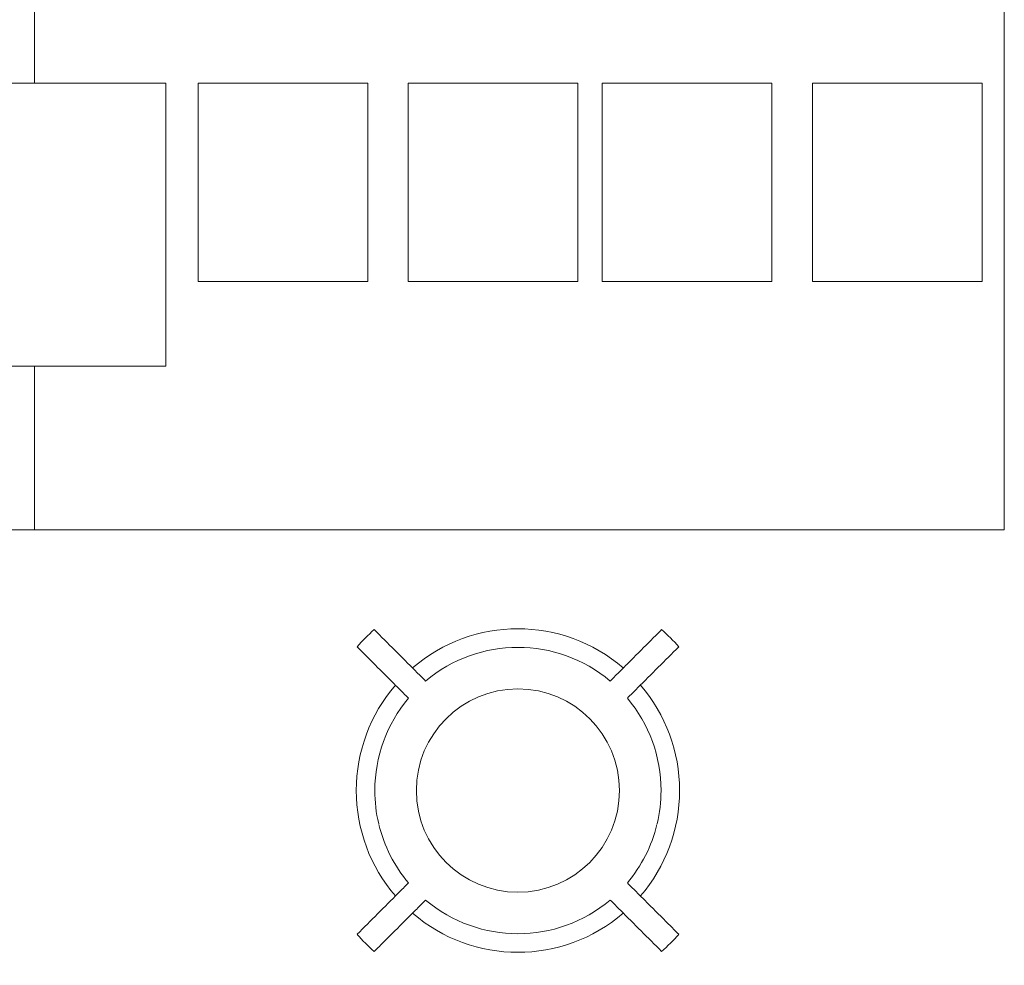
# Model space of a CAD drawing. Header units: millimetres. Extents: x -281 to 121694, y -16481 to 65128.
# Tile 28 of 256: x 14479 to 15697, y 20561 to 21731. Entities that reach past the tile are written whole.
import ezdxf

# ---------------------------------------------------------------- set-up
doc = ezdxf.new("R2010")
doc.units = ezdxf.units.MM
doc.linetypes.add('NLRS_Dash-0_6mm_Space-0_6mm_cpz', pattern=[1.2, 0.6, -0.6])
for name, color, linetype, lineweight in [('A--L$01A__Algemeen', 7, 'Continuous', 5), ('A--L82__LosseGebruikersInvent', 1, 'Continuous', 5), ('A--L8__LosseInventaris', 1, 'Continuous', 5)]:
    doc.layers.add(name, color=color, linetype=linetype, lineweight=lineweight)

# ---------------------------------------------------------------- blocks, each defined once
blk = doc.blocks.new('NLRS_82_FU_UN_lab en spoel tafels_gen_kad - labtafel zonder onderkast dxbxh 900x1200x950-V277-L_80_ 13')
at = {"layer": 'A--L$01A__Algemeen'}
for p, q in [((-600, 262.7), (-600, -85.2)), ((600, -637.3), (600, 262.7)), ((-600, -435.2), (-600, -637.3)), ((-600, -637.3), (600, -637.3))]:
    blk.add_line(p, q, dxfattribs=at)
blk = doc.blocks.new('NLRS_82_FU_UN_lab en spoel tafels_gen_kad - labtafel zonder onderkast dxbxh 900x1800x950-V278-L_80_ 13')
at = {"layer": 'A--L$01A__Algemeen'}
for p, q in [((900, -85.2), (900, 262.7)), ((900, -637.3), (900, -435.2)), ((-900, -637.3), (900, -637.3))]:
    blk.add_line(p, q, dxfattribs=at)
blk = doc.blocks.new('NLRS_82_FU_LB_kruk za_emeco_cpz - NLRS_82_FU_LB_kruk za_emeco_cpz_776 hoog-V369-L_80_ 13')
at = {"layer": 'A--L82__LosseGebruikersInvent'}
for radius, start, end in [(266.9, 131.7779, 138.2221), (200, 49.3282, 130.6718), (266.9, 41.7779, 48.2221), (177.1, 49.8587, 130.1413), (200, 139.3153, 180), (125.7, 360, 180), (200, 360, 40.6847), (177.1, 139.8587, 180), (177.1, 360, 40.1413), (200, 180, 220.6847), (125.7, 180, 360), (200, 319.3153, 360), (177.1, 346.6196, 360), (177.1, 180, 193.3804), (177.1, 193.7294, 220.1413), (177.1, 319.8587, 346.2706), (177.1, 229.8587, 310.1413), (200, 229.3282, 310.6718), (266.9, 221.7779, 228.2221), (266.9, 311.7779, 318.2221)]:
    blk.add_arc((0, 0), radius, start, end, dxfattribs=at)
for points, knots in [([(-114.2, 135.4), (-118.4, 139.6), (-131.2, 152.4), (-152.4, 173.6), (-169.3, 190.5), (-177.8, 199)], [-1, -1, -1, -1, -0.8, -0.4, 0, 0, 0, 0]), ([(177.8, 199), (173.6, 194.8), (160.8, 182.1), (143.9, 165.1), (129, 150.2), (120.5, 141.8), (116.3, 137.5), (114.2, 135.4)], [-1, -1, -1, -1, -0.8, -0.4, -0.2, -0.1, 0, 0, 0, 0]), ([(-199, 177.8), (-194.8, 173.6), (-182.1, 160.8), (-165.1, 143.9), (-150.2, 129), (-141.8, 120.5), (-137.5, 116.3), (-135.4, 114.2)], [-1, -1, -1, -1, -0.8, -0.4, -0.2, -0.1, 0, 0, 0, 0]), ([(135.4, 114.2), (139.6, 118.4), (152.4, 131.2), (173.6, 152.4), (190.5, 169.3), (199, 177.8)], [-1, -1, -1, -1, -0.8, -0.4, 0, 0, 0, 0]), ([(-135.4, -114.2), (-139.6, -118.4), (-152.4, -131.2), (-173.6, -152.4), (-190.5, -169.3), (-199, -177.8)], [-1, -1, -1, -1, -0.8, -0.4, 0, 0, 0, 0]), ([(199, -177.8), (194.8, -173.6), (182.1, -160.8), (165.1, -143.9), (150.2, -129), (141.8, -120.5), (137.5, -116.3), (135.4, -114.2)], [-1, -1, -1, -1, -0.8, -0.4, -0.2, -0.1, 0, 0, 0, 0]), ([(-177.8, -199), (-173.6, -194.8), (-160.8, -182.1), (-143.9, -165.1), (-129, -150.2), (-120.5, -141.8), (-116.3, -137.5), (-114.2, -135.4)], [-1, -1, -1, -1, -0.8, -0.4, -0.2, -0.1, 0, 0, 0, 0]), ([(114.2, -135.4), (118.4, -139.6), (131.2, -152.4), (152.4, -173.6), (169.3, -190.5), (177.8, -199)], [-1, -1, -1, -1, -0.8, -0.4, 0, 0, 0, 0])]:
    blk.add_open_spline(points, degree=3, knots=knots, dxfattribs=at)
blk = doc.blocks.new('NLRS_82_SE_LB_laboratorium apparaat space reservation_gen_cpz - lab apparaat_tafelniveau-57701110-L_80_ 13')
at = {"layer": 'A--L8__LosseInventaris'}
for p, q in [((105, 122.5), (-105, 122.5)), ((-105, 122.5), (-105, -122.5)), ((105, -122.5), (105, 122.5)), ((-105, -122.5), (105, -122.5))]:
    blk.add_line(p, q, dxfattribs=at)
at = {"layer": 'A--L8__LosseInventaris', "linetype": 'NLRS_Dash-0_6mm_Space-0_6mm_cpz'}
for p, q in [((-105, 122.5), (105, 122.5)), ((-105, 122.5), (-105, -122.5)), ((105, 122.5), (105, -122.5)), ((-105, -122.5), (105, -122.5))]:
    blk.add_line(p, q, dxfattribs=at)
blk = doc.blocks.new('NLRS_82_SE_LB_laboratorium apparaat space reservation_gen_cpz - lab apparaat_tafelniveau-57701111-L_80_ 13')
at = {"layer": 'A--L8__LosseInventaris'}
for p, q in [((105, 122.5), (-105, 122.5)), ((-105, 122.5), (-105, -122.5)), ((105, -122.5), (105, 122.5)), ((-105, -122.5), (105, -122.5))]:
    blk.add_line(p, q, dxfattribs=at)
at = {"layer": 'A--L8__LosseInventaris', "linetype": 'NLRS_Dash-0_6mm_Space-0_6mm_cpz'}
for p, q in [((-105, 122.5), (105, 122.5)), ((-105, 122.5), (-105, -122.5)), ((105, 122.5), (105, -122.5)), ((-105, -122.5), (105, -122.5))]:
    blk.add_line(p, q, dxfattribs=at)
blk = doc.blocks.new('NLRS_82_SE_LB_laboratorium apparaat space reservation_gen_cpz - lab apparaat_tafelniveau-57701112-L_80_ 13')
at = {"layer": 'A--L8__LosseInventaris'}
for p, q in [((105, 122.5), (-105, 122.5)), ((-105, 122.5), (-105, -122.5)), ((105, -122.5), (105, 122.5)), ((-105, -122.5), (105, -122.5))]:
    blk.add_line(p, q, dxfattribs=at)
at = {"layer": 'A--L8__LosseInventaris', "linetype": 'NLRS_Dash-0_6mm_Space-0_6mm_cpz'}
for p, q in [((-105, 122.5), (105, 122.5)), ((-105, 122.5), (-105, -122.5)), ((105, 122.5), (105, -122.5)), ((-105, -122.5), (105, -122.5))]:
    blk.add_line(p, q, dxfattribs=at)
blk = doc.blocks.new('NLRS_82_SE_LB_laboratorium apparaat space reservation_gen_cpz - lab apparaat_tafelniveau-57701113-L_80_ 13')
at = {"layer": 'A--L8__LosseInventaris'}
for p, q in [((105, 122.5), (-105, 122.5)), ((-105, 122.5), (-105, -122.5)), ((105, -122.5), (105, 122.5)), ((-105, -122.5), (105, -122.5))]:
    blk.add_line(p, q, dxfattribs=at)
at = {"layer": 'A--L8__LosseInventaris', "linetype": 'NLRS_Dash-0_6mm_Space-0_6mm_cpz'}
for p, q in [((-105, 122.5), (105, 122.5)), ((-105, 122.5), (-105, -122.5)), ((105, 122.5), (105, -122.5)), ((-105, -122.5), (105, -122.5))]:
    blk.add_line(p, q, dxfattribs=at)
blk = doc.blocks.new('NLRS_82_SE_LB_laboratorium apparaat space reservation_gen_cpz - lab apparaat_tafelniveau-57701114-L_80_ 13')
at = {"layer": 'A--L8__LosseInventaris'}
for p, q in [((220, 175), (-220, 175)), ((-220, 175), (-220, -175)), ((220, -175), (220, 175)), ((-220, -175), (220, -175))]:
    blk.add_line(p, q, dxfattribs=at)
at = {"layer": 'A--L8__LosseInventaris', "linetype": 'NLRS_Dash-0_6mm_Space-0_6mm_cpz'}
for p, q in [((-220, 175), (220, 175)), ((-220, 175), (-220, -175)), ((220, 175), (220, -175)), ((-220, -175), (220, -175))]:
    blk.add_line(p, q, dxfattribs=at)

msp = doc.modelspace()

# ---------------------------------------------------------------- block references
at = {"layer": 'A--L82__LosseGebruikersInvent'}
for name, p in [('NLRS_82_FU_UN_lab en spoel tafels_gen_kad - labtafel zonder onderkast dxbxh 900x1800x950-V278-L_80_ 13', (13596.9, 21737.3)), ('NLRS_82_FU_UN_lab en spoel tafels_gen_kad - labtafel zonder onderkast dxbxh 900x1200x950-V277-L_80_ 13', (15096.9, 21737.3)), ('NLRS_82_FU_LB_kruk za_emeco_cpz - NLRS_82_FU_LB_kruk za_emeco_cpz_776 hoog-V369-L_80_ 13', (15095.1, 20777.4))]:
    msp.add_blockref(name, p, dxfattribs=at)
at = {"layer": 'A--L8__LosseInventaris', "linetype": 'NLRS_Dash-0_6mm_Space-0_6mm_cpz'}
for name, p in [('NLRS_82_SE_LB_laboratorium apparaat space reservation_gen_cpz - lab apparaat_tafelniveau-57701114-L_80_ 13', (14439.4, 21477.1)), ('NLRS_82_SE_LB_laboratorium apparaat space reservation_gen_cpz - lab apparaat_tafelniveau-57701113-L_80_ 13', (14804.4, 21529.6)), ('NLRS_82_SE_LB_laboratorium apparaat space reservation_gen_cpz - lab apparaat_tafelniveau-57701112-L_80_ 13', (15064.4, 21529.6)), ('NLRS_82_SE_LB_laboratorium apparaat space reservation_gen_cpz - lab apparaat_tafelniveau-57701111-L_80_ 13', (15304.4, 21529.6)), ('NLRS_82_SE_LB_laboratorium apparaat space reservation_gen_cpz - lab apparaat_tafelniveau-57701110-L_80_ 13', (15564.4, 21529.6))]:
    msp.add_blockref(name, p, dxfattribs=at)

doc.saveas('drawing.dxf')
